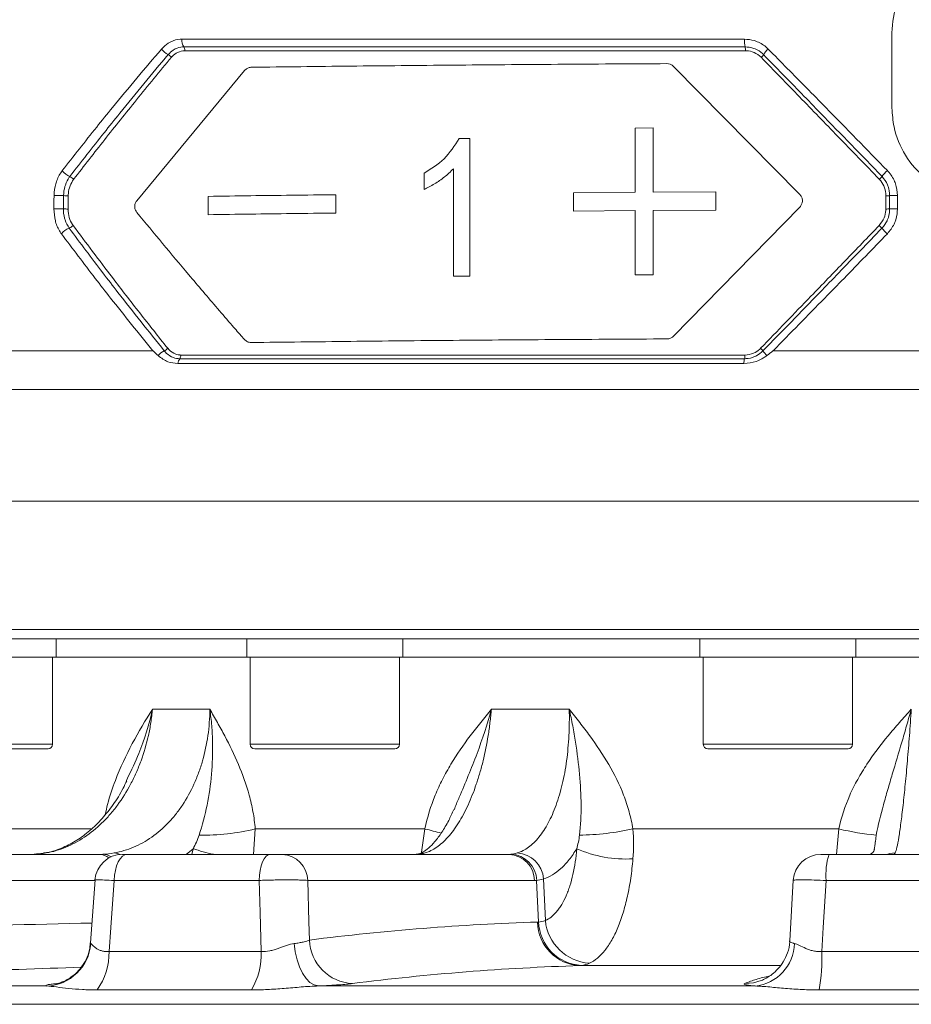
# Model space of a CAD drawing. Header units: millimetres. Extents: x 0 to 8410, y 0 to 5940.
# Tile 58 of 179: x 3643 to 3740, y 2809 to 2916. Entities that reach past the tile are written whole.
import ezdxf

# ---------------------------------------------------------------- set-up
doc = ezdxf.new("R2010")
doc.units = ezdxf.units.MM
doc.header["$LTSCALE"] = 10

msp = doc.modelspace()

# ---------------------------------------------------------------- linework, layer by layer
at = {"color": 7, "linetype": 'Continuous', "lineweight": 0}
for p, q in [((3737.73, 2906.2), (3737.71, 2914.4)), ((3713.93, 2910.73), (3727.67, 2896.8)), ((3655.42, 2896.08), (3667.17, 2910.28)), ((3709.76, 2904.01), (3711.7, 2904.02)), ((3709.76, 2897.01), (3709.76, 2904.01)), ((3711.7, 2904.02), (3711.7, 2897.02)), ((3690.57, 2902.88), (3691.72, 2902.89)), ((3691.72, 2902.89), (3691.72, 2887.89)), ((3686.73, 2897.32), (3686.73, 2899.09)), ((3689.93, 2887.87), (3689.93, 2899.56)), ((3677.1, 2896.75), (3677.1, 2894.75)), ((3703.03, 2896.97), (3709.76, 2897.01)), ((3703.03, 2894.97), (3703.03, 2896.97)), ((3711.7, 2897.02), (3718.52, 2897.06)), ((3718.52, 2897.06), (3718.52, 2895.06)), ((3663.19, 2894.57), (3663.19, 2896.57)), ((3709.76, 2895.01), (3703.03, 2894.97)), ((3709.76, 2888.02), (3709.76, 2895.01)), ((3718.52, 2895.06), (3711.7, 2895.02)), ((3711.7, 2895.02), (3711.7, 2888.03)), ((3727.68, 2895.39), (3713.93, 2881.34)), ((3691.72, 2887.89), (3689.93, 2887.87)), ((3711.7, 2888.03), (3709.76, 2888.02)), ((3659.89, 2878.35), (3721.59, 2878.35)), ((3913.5, 2863.37), (3589.77, 2863.37)), ((3752.03, 2848.37), (3606.53, 2848.37)), ((3646.62, 2846.37), (3646.62, 2848.37)), ((3667.42, 2848.37), (3667.42, 2846.37)), ((3684.42, 2846.37), (3684.42, 2848.37)), ((3716.8, 2848.37), (3716.8, 2846.37)), ((3733.8, 2846.37), (3733.8, 2848.37)), ((3629.62, 2846.37), (3646.62, 2846.37)), ((3646.25, 2836.87), (3646.25, 2846.37)), ((3646.62, 2846.37), (3667.42, 2846.37)), ((3667.42, 2846.37), (3684.42, 2846.37)), ((3667.78, 2846.37), (3667.78, 2836.87)), ((3684.05, 2836.87), (3684.05, 2846.37)), ((3684.42, 2846.37), (3716.8, 2846.37)), ((3716.8, 2846.37), (3733.8, 2846.37)), ((3717.17, 2846.37), (3717.17, 2836.87)), ((3733.44, 2836.87), (3733.44, 2846.37)), ((3733.8, 2846.37), (3770.26, 2846.37)), ((3645.75, 2836.37), (3630.48, 2836.37)), ((3683.55, 2836.37), (3668.28, 2836.37)), ((3732.94, 2836.37), (3717.67, 2836.37)), ((3654.41, 2833.16), (3654.3, 2832.92)), ((3690.07, 2829.91), (3690, 2829.74)), ((3605.68, 2824.87), (3651.34, 2824.87)), ((3645.56, 2825.02), (3645.34, 2825)), ((3654.39, 2824.87), (3669.96, 2824.87)), ((3671.29, 2824.87), (3696, 2824.87)), ((3686.06, 2824.88), (3685.91, 2824.88)), ((3730.87, 2824.87), (3748.16, 2824.87)), ((3650.89, 2822.09), (3650.39, 2815.22)), ((3726.98, 2822.05), (3726.59, 2815.45))]:
    msp.add_line(p, q, dxfattribs=at)
at = {"color": 8, "linetype": 'Continuous', "lineweight": 0}
for p, q in [((3660.32, 2913.7), (3721.65, 2913.7)), ((3721.73, 2912.86), (3660.55, 2912.86)), ((3721.76, 2912.44), (3660.66, 2912.44)), ((3585.03, 2879.75), (3657.18, 2879.75)), ((3724.78, 2879.75), (3918.96, 2879.75)), ((3660.11, 2878.88), (3721.66, 2878.88)), ((3660.23, 2879.28), (3721.7, 2879.28)), ((3918.38, 2875.52), (3585.47, 2875.52)), ((3605.53, 2849.37), (3752.03, 2849.37)), ((3657.13, 2840.69), (3663.39, 2840.69)), ((3694.08, 2840.69), (3702.56, 2840.69)), ((3629.98, 2836.87), (3646.25, 2836.87)), ((3667.78, 2836.87), (3684.05, 2836.87)), ((3717.17, 2836.87), (3733.44, 2836.87)), ((3639.94, 2827.64), (3650.42, 2827.64)), ((3668.34, 2827.64), (3668.16, 2824.87)), ((3668.34, 2827.64), (3686.83, 2827.64)), ((3686.41, 2824.84), (3686.83, 2827.64)), ((3709.49, 2827.64), (3731.95, 2827.64)), ((3731.68, 2824.87), (3731.95, 2827.64)), ((3736.02, 2826.96), (3735.93, 2826.25)), ((3661.56, 2825.49), (3660.8, 2824.87)), ((3661.42, 2824.87), (3661.56, 2825.49)), ((3737.92, 2824.88), (3737.69, 2824.87)), ((3650.88, 2822.03), (3607.8, 2822.03)), ((3668.77, 2822.03), (3652.96, 2822.03)), ((3698.76, 2822.03), (3674.05, 2822.03)), ((3699.22, 2817.5), (3699, 2822.04)), ((3699.96, 2817.67), (3699.75, 2822.2)), ((3748.11, 2822.03), (3730.56, 2822.03)), ((3652.4, 2814.28), (3668.99, 2814.28)), ((3730.1, 2814.28), (3748.52, 2814.28)), ((3725.55, 2812.75), (3703.73, 2812.75)), ((3606.42, 2810.53), (3645.59, 2810.53)), ((3667.91, 2810.1), (3651.1, 2810.1)), ((3675.23, 2810.53), (3722.81, 2810.53)), ((3748.48, 2810.1), (3729.81, 2810.1)), ((3754.29, 2808.53), (3548.55, 2808.53))]:
    msp.add_line(p, q, dxfattribs=at)
at = {"color": 8, "linetype": 'Continuous', "lineweight": 0, "flags": 128}
for points in [[(3647.96, 2896.65), (3647.95, 2895.65), (3647.94, 2895.19)], [(3737.06, 2895.19), (3737.06, 2896.19), (3737.07, 2896.65)], [(3652.96, 2825.02), (3653.34, 2824.96), (3653.61, 2824.86)], [(3654.39, 2824.87), (3654.12, 2824.82), (3653.86, 2824.66), (3653.62, 2824.4), (3653.4, 2824.05), (3653.23, 2823.62), (3653.09, 2823.13), (3653, 2822.59), (3652.96, 2822.03)], [(3669.96, 2824.87), (3669.74, 2824.82), (3669.52, 2824.66), (3669.32, 2824.4), (3669.14, 2824.05), (3668.99, 2823.62), (3668.87, 2823.13), (3668.8, 2822.59), (3668.77, 2822.03)], [(3686.86, 2825.02), (3686.35, 2824.96), (3686.18, 2824.92)], [(3738.08, 2825.02), (3737.51, 2824.96), (3737.16, 2824.87)], [(3652.96, 2822.03), (3652.59, 2816.89), (3652.4, 2814.28)], [(3668.99, 2814.28), (3668.87, 2818.55), (3668.77, 2822.03)], [(3674.05, 2822.03), (3674.18, 2817.51), (3674.24, 2815.53)], [(3730.56, 2822.03), (3730.25, 2816.89), (3730.1, 2814.28)], [(3672.59, 2815.16), (3672.7, 2814.25), (3672.89, 2813.39), (3673.15, 2812.61), (3673.49, 2811.92), (3673.87, 2811.35), (3674.3, 2810.92), (3674.76, 2810.64), (3675.23, 2810.53)], [(3723.46, 2811.12), (3722.64, 2810.89), (3721.7, 2810.8)]]:
    msp.add_lwpolyline(points, dxfattribs=at)
at = {"color": 8, "linetype": 'Continuous', "lineweight": 0}
for centre, radius, start, end in [((3661.72, 2913.62), 1.4, 176.6747, 213.0084), ((3659.96, 2912.48), 0.697, 357.3223, 33.0982), ((3725.4, 2913.6), 3.75, 178.5134, 191.5191), ((3719.91, 2912.48), 1.85, 358.7261, 11.5657), ((3660.05, 2914.19), 2.49, 219.0274, 241.016), ((3658.26, 2910.93), 1.23, 39.8047, 61.7045), ((3722.14, 2913.11), 1.94, 313.7693, 325.2807), ((3726.78, 2909.98), 3.67, 133.9021, 146.342), ((3649.01, 2900.74), 2.19, 218.8135, 246.3509), ((3741.61, 2894.72), 6.39, 133.2391, 140.9997), ((3647.69, 2897.73), 1.1, 38.9519, 66.2632), ((3734.21, 2900.7), 3.13, 313.2872, 321.152), ((3646.3, 2842.23), 54.43, 88.7922, 89.8836), ((3648, 2924.69), 28.05, 268.8573, 269.9099), ((3737.12, 2907.91), 11.27, 269.6975, 271.8226), ((3738.21, 2874.98), 21.69, 89.6988, 91.9282), ((3646.34, 2838.16), 57.05, 88.9079, 89.9492), ((3647.99, 2923.41), 28.22, 268.8605, 269.9068), ((3737.12, 2906.49), 11.3, 269.7004, 271.8196), ((3738.19, 2871.63), 23.58, 89.677, 91.7273), ((3648.81, 2891.16), 2.09, 111.2956, 140.2171), ((3647.67, 2894.08), 1.05, 291.3853, 320.077), ((3733.18, 2890.07), 4.6, 41.2865, 46.5183), ((3743.76, 2899.4), 9.51, 221.4493, 226.5549), ((3659.48, 2877.62), 2.36, 116.7405, 137.3207), ((3657.91, 2880.77), 1.16, 296.0391, 319.2194), ((3721.82, 2878.35), 2.31, 36.7252, 46.1747), ((3726.8, 2881.94), 3.83, 215.241, 225.1779), ((3661.03, 2878.19), 1.15, 143.2729, 171.7451), ((3659.56, 2879.26), 0.669, 324.8638, 1.6618), ((3724.36, 2878.24), 2.77, 166.7279, 177.6961), ((3719.96, 2879.25), 1.74, 347.6354, 1.0178), ((3662.67, 2851.02), 24.06, 268.9031, 283.6243), ((3680.08, 2797.59), 30.79, 73.9036, 77.3287), ((3703.37, 2855.05), 28.08, 270.632, 282.5816), ((3739.15, 2858.56), 31.75, 256.8943, 264.3497), ((3651.31, 2823.19), 1.68, 50.1823, 88.9452), ((3651.69, 2823.2), 1.68, 56.5533, 89.1254), ((3667.31, 2841.66), 17.15, 250.4266, 258.0993), ((3671.17, 2821.99), 2.88, 0.6667, 87.7985), ((3695.89, 2821.99), 2.88, 0.6667, 87.7985), ((3696.09, 2821.96), 2.92, 1.5007, 87.7754), ((3696.72, 2821.99), 3.04, 4.0631, 86.6383), ((3708.72, 2837.65), 13.29, 246.2598, 273.3998), ((3737.56, 2822.71), 7.03, 162.0637, 185.529), ((3735.1, 2825.6), 0.753, 285.273, 345.7064), ((3703.92, 2817.57), 4.82, 180.9851, 267.7434), ((3704.11, 2817.66), 4.89, 181.81, 267.6243), ((3705.11, 2818.18), 5.18, 185.6645, 266.0388), ((3679.14, 2815.7), 4.9, 181.9545, 267.6408), ((3645.41, 2815.53), 5.01, 272.0296, 355.6572), ((3645.72, 2814.06), 6.68, 323.6372, 1.9613), ((3661.39, 2814.01), 7.61, 329.0088, 2.056), ((3722.32, 2815.29), 4.79, 275.9598, 358.3599), ((3704.6, 2813.92), 25.5, 351.3796, 0.8235)]:
    msp.add_arc(centre, radius, start, end, dxfattribs=at)
at = {"color": 7, "linetype": 'Continuous', "lineweight": 0}
for centre, radius, start, end in [((3645.75, 2836.87), 0.5, 270, 0), ((3668.28, 2836.87), 0.5, 180, 270), ((3683.55, 2836.87), 0.5, 270, 0), ((3717.67, 2836.87), 0.5, 180, 270), ((3732.94, 2836.87), 0.5, 270, 0), ((3653.86, 2821.87), 3, 90.0001, 175.7931), ((3729.97, 2821.87), 3, 90, 176.5635)]:
    msp.add_arc(centre, radius, start, end, dxfattribs=at)
for points, knots in [([(3737.71, 2914.4), (3737.81, 2915.51), (3738.02, 2917.74), (3739.71, 2920.7), (3742.2, 2922.95), (3745.02, 2924.18), (3746.91, 2924.31), (3747.69, 2924.37)], [0, 0, 0, 0, 0.212444, 0.424925, 0.636849, 0.850126, 1, 1, 1, 1]), ([(3667.92, 2910.63), (3671.5, 2910.68), (3678.62, 2910.76), (3689.81, 2910.87), (3701.32, 2910.96), (3709.23, 2911.01), (3713.21, 2911.03)], [0, 0, 0, 0, 0.250837, 0.499535, 0.747864, 1, 1, 1, 1]), ([(3713.21, 2911.03), (3713.33, 2911.02), (3713.56, 2911), (3713.8, 2910.86), (3713.91, 2910.75), (3713.93, 2910.73)], [0, 0, 0, 0, 0.432648, 0.865454, 1, 1, 1, 1]), ([(3667.17, 2910.28), (3667.26, 2910.36), (3667.43, 2910.53), (3667.71, 2910.62), (3667.87, 2910.63), (3667.92, 2910.63)], [0, 0, 0, 0, 0.4044796, 0.8073954, 1, 1, 1, 1]), ([(3747.75, 2896.31), (3746.61, 2896.42), (3744.34, 2896.65), (3741.32, 2898.38), (3739.06, 2900.93), (3737.9, 2903.7), (3737.78, 2905.51), (3737.73, 2906.2)], [0, 0, 0, 0, 0.217664, 0.435362, 0.652068, 0.866595, 1, 1, 1, 1]), ([(3686.73, 2899.09), (3687.5, 2899.57), (3689.04, 2900.51), (3690.06, 2902.09), (3690.57, 2902.88)], [0, 0, 0, 0, 0.500957, 1, 1, 1, 1]), ([(3689.93, 2899.56), (3689.61, 2899.26), (3688.97, 2898.64), (3687.89, 2897.91), (3687.11, 2897.51), (3686.73, 2897.32)], [0, 0, 0, 0, 0.329702, 0.668178, 1, 1, 1, 1]), ([(3663.19, 2896.57), (3664.74, 2896.59), (3667.73, 2896.64), (3672.37, 2896.69), (3675.49, 2896.73), (3677.1, 2896.75)], [0, 0, 0, 0, 0.341102, 0.659572, 1, 1, 1, 1]), ([(3727.67, 2896.8), (3727.74, 2896.71), (3727.89, 2896.54), (3727.98, 2896.2), (3727.96, 2895.86), (3727.84, 2895.58), (3727.72, 2895.45), (3727.68, 2895.39)], [0, 0, 0, 0, 0.2160211, 0.4321089, 0.64668, 0.8601378, 1, 1, 1, 1]), ([(3655.42, 2894.82), (3655.37, 2894.9), (3655.26, 2895.07), (3655.19, 2895.37), (3655.21, 2895.67), (3655.29, 2895.91), (3655.38, 2896.03), (3655.42, 2896.08)], [0, 0, 0, 0, 0.227508, 0.456178, 0.661822, 0.856524, 1, 1, 1, 1]), ([(3667.14, 2880.99), (3667.07, 2881.06), (3666.63, 2881.57), (3665.66, 2882.68), (3663.7, 2884.96), (3660.19, 2889.07), (3657.3, 2892.56), (3655.42, 2894.82)], [0, 0, 0, 0, 0.017066, 0.10857, 0.242403, 0.510076, 1, 1, 1, 1]), ([(3677.1, 2894.75), (3675.49, 2894.73), (3672.37, 2894.69), (3667.73, 2894.64), (3664.74, 2894.6), (3663.19, 2894.57)], [0, 0, 0, 0, 0.340379, 0.65885, 1, 1, 1, 1]), ([(3667.91, 2880.64), (3667.76, 2880.66), (3667.47, 2880.68), (3667.25, 2880.89), (3667.14, 2880.99)], [0, 0, 0, 0, 0.52098, 1, 1, 1, 1]), ([(3713.22, 2881.04), (3709.24, 2881.01), (3701.34, 2880.97), (3689.83, 2880.88), (3678.63, 2880.77), (3671.49, 2880.68), (3667.91, 2880.64)], [0, 0, 0, 0, 0.2517892, 0.4997733, 0.7491004, 1, 1, 1, 1]), ([(3713.93, 2881.34), (3713.85, 2881.27), (3713.67, 2881.12), (3713.41, 2881.04), (3713.26, 2881.04), (3713.22, 2881.04)], [0, 0, 0, 0, 0.425398, 0.850474, 1, 1, 1, 1]), ([(3657.18, 2879.75), (3657.19, 2879.74), (3657.38, 2879.56), (3657.57, 2879.39), (3657.75, 2879.22)], [0, 0, 0, 0, 0.046072, 1, 1, 1, 1]), ([(3724.1, 2879.22), (3724.31, 2879.39), (3724.54, 2879.56), (3724.77, 2879.74), (3724.78, 2879.75)], [0, 0, 0, 0, 0.953922, 1, 1, 1, 1]), ([(3657.75, 2879.22), (3658.1, 2878.96), (3658.75, 2878.46), (3659.53, 2878.39), (3659.89, 2878.35)], [0, 0, 0, 0, 0.524834, 1, 1, 1, 1]), ([(3721.59, 2878.35), (3722.05, 2878.4), (3722.74, 2878.46), (3723.49, 2878.82), (3723.87, 2879.05), (3724.04, 2879.18), (3724.1, 2879.22)], [0, 0, 0, 0, 0.511271, 0.764438, 0.917866, 1, 1, 1, 1]), ([(3654.33, 2832.9), (3654.2, 2832.62), (3653.77, 2831.68), (3652.87, 2830.28), (3651.65, 2828.72), (3650.31, 2827.42), (3648.89, 2826.36), (3647.4, 2825.59), (3646.18, 2825.14), (3645.48, 2825.05), (3645.28, 2825.02)], [0, 0, 0, 0, 0.062446, 0.208529, 0.352327, 0.497271, 0.643586, 0.789851, 0.941192, 1, 1, 1, 1]), ([(3689.97, 2829.76), (3689.79, 2829.35), (3689.37, 2828.42), (3688.67, 2827.24), (3687.92, 2826.23), (3687.22, 2825.53), (3686.63, 2825.1), (3686.29, 2824.94), (3686.19, 2824.92), (3686.19, 2824.92)], [0, 0, 0, 0, 0.134772, 0.309607, 0.48338, 0.649365, 0.8172, 0.990015, 1, 1, 1, 1]), ([(3735.91, 2826.25), (3735.9, 2826.18), (3735.85, 2825.76), (3735.8, 2825.45), (3735.76, 2825.18)], [0, 0, 0, 0, 0.150997, 1, 1, 1, 1]), ([(3645.34, 2825.01), (3645.26, 2824.99), (3645.01, 2824.94), (3644.71, 2824.93), (3644.5, 2824.93)], [0, 0, 0, 0, 0.283584, 1, 1, 1, 1]), ([(3653.87, 2824.87), (3653.87, 2824.87), (3653.85, 2824.87), (3653.93, 2824.87), (3654.11, 2824.87), (3654.29, 2824.87), (3654.39, 2824.87)], [0, 0, 0, 0, 0.051567, 0.367389, 0.683703, 1, 1, 1, 1]), ([(3669.96, 2824.87), (3670.09, 2824.87), (3670.22, 2824.87), (3670.48, 2824.87), (3670.61, 2824.87), (3670.86, 2824.87), (3670.97, 2824.87), (3671.16, 2824.87), (3671.23, 2824.87), (3671.29, 2824.87)], [0, 0, 0, 0, 0.25, 0.25, 0.5, 0.5, 0.75, 0.75, 1, 1, 1, 1]), ([(3685.91, 2824.88), (3685.88, 2824.87), (3685.84, 2824.87), (3685.8, 2824.87), (3685.79, 2824.87)], [0, 0, 0, 0, 0.700529, 1, 1, 1, 1]), ([(3686.18, 2824.92), (3686.17, 2824.92), (3686.11, 2824.9), (3685.99, 2824.89), (3685.89, 2824.88)], [0, 0, 0, 0, 0.208365, 1, 1, 1, 1]), ([(3729.98, 2824.87), (3729.98, 2824.87), (3729.97, 2824.87), (3730.06, 2824.87), (3730.25, 2824.87), (3730.53, 2824.87), (3730.76, 2824.87), (3730.87, 2824.87)], [0, 0, 0, 0, 0.080494, 0.310079, 0.539819, 0.769915, 1, 1, 1, 1]), ([(3650.34, 2815.22), (3650.33, 2814.97), (3650.29, 2814.35), (3649.95, 2813.44), (3649.42, 2812.57), (3648.8, 2811.89), (3648.16, 2811.4), (3647.56, 2811.07), (3647.08, 2810.88), (3646.77, 2810.8), (3646.61, 2810.76), (3646.61, 2810.76), (3646.61, 2810.76)], [0, 0, 0, 0, 0.101895, 0.252364, 0.388554, 0.512463, 0.624035, 0.721165, 0.801776, 0.871183, 0.937186, 1, 1, 1, 1]), ([(3726.58, 2815.45), (3726.58, 2815.41), (3726.6, 2814.97), (3726.38, 2814.18), (3725.94, 2813.18), (3725.35, 2812.4), (3724.7, 2811.8), (3724.07, 2811.39), (3723.63, 2811.18), (3723.47, 2811.13), (3723.47, 2811.13)], [0, 0, 0, 0, 0.020403, 0.229246, 0.416249, 0.586111, 0.740346, 0.877912, 0.99534, 1, 1, 1, 1])]:
    msp.add_open_spline(points, degree=3, knots=knots, dxfattribs=at)
at = {"color": 8, "linetype": 'Continuous', "lineweight": 0}
for points, knots in [([(3658.11, 2912.62), (3658.35, 2912.86), (3658.66, 2913.17), (3659.35, 2913.55), (3659.86, 2913.69), (3660.26, 2913.7), (3660.32, 2913.7)], [0, 0, 0, 0, 0.371674, 0.498504, 0.928988, 1, 1, 1, 1]), ([(3660.55, 2912.86), (3660.5, 2912.85), (3660.19, 2912.85), (3659.79, 2912.74), (3659.26, 2912.44), (3659.02, 2912.19), (3658.84, 2912.01)], [0, 0, 0, 0, 0.071131, 0.501743, 0.628508, 1, 1, 1, 1]), ([(3721.65, 2913.7), (3722.02, 2913.67), (3722.5, 2913.63), (3723.33, 2913.32), (3723.85, 2913), (3724.19, 2912.67), (3724.24, 2912.62)], [0, 0, 0, 0, 0.380152, 0.501598, 0.931516, 1, 1, 1, 1]), ([(3723.73, 2912.01), (3723.69, 2912.05), (3723.43, 2912.31), (3723.03, 2912.56), (3722.38, 2912.8), (3722.01, 2912.83), (3721.73, 2912.86)], [0, 0, 0, 0, 0.0684713, 0.4981398, 0.6195531, 1, 1, 1, 1]), ([(3647.3, 2899.37), (3648.54, 2900.95), (3650.35, 2903.25), (3653.93, 2907.68), (3656.32, 2910.5), (3658.11, 2912.62)], [0, 0, 0, 0, 0.356342, 0.517479, 1, 1, 1, 1]), ([(3658.84, 2912.01), (3657.07, 2909.89), (3654.71, 2907.05), (3651.16, 2902.62), (3649.37, 2900.32), (3648.13, 2898.74)], [0, 0, 0, 0, 0.482531, 0.643665, 1, 1, 1, 1]), ([(3660.66, 2912.44), (3660.39, 2912.41), (3659.89, 2912.34), (3659.42, 2911.97), (3659.23, 2911.75), (3659.2, 2911.72)], [0, 0, 0, 0, 0.498948, 0.927981, 1, 1, 1, 1]), ([(3723.48, 2911.72), (3723.23, 2911.92), (3722.77, 2912.3), (3722.13, 2912.44), (3721.81, 2912.44), (3721.76, 2912.44)], [0, 0, 0, 0, 0.499458, 0.926463, 1, 1, 1, 1]), ([(3736.65, 2898.74), (3734.42, 2901.04), (3731.49, 2904.05), (3727.19, 2908.47), (3725.11, 2910.6), (3723.73, 2912.01)], [0, 0, 0, 0, 0.517457, 0.678596, 1, 1, 1, 1]), ([(3724.24, 2912.62), (3725.63, 2911.21), (3727.72, 2909.1), (3732.06, 2904.68), (3734.99, 2901.67), (3737.23, 2899.37)], [0, 0, 0, 0, 0.321396, 0.482537, 1, 1, 1, 1]), ([(3659.2, 2911.72), (3657.92, 2910.17), (3655.46, 2907.19), (3651.91, 2902.76), (3649.67, 2899.87), (3648.54, 2898.42)], [0, 0, 0, 0, 0.3503384, 0.675115, 1, 1, 1, 1]), ([(3736.36, 2898.42), (3734.85, 2899.98), (3731.95, 2902.98), (3727.66, 2907.41), (3724.87, 2910.28), (3723.48, 2911.72)], [0, 0, 0, 0, 0.350344, 0.675121, 1, 1, 1, 1]), ([(3646.41, 2896.66), (3646.44, 2897.1), (3646.49, 2897.61), (3646.76, 2898.49), (3647.01, 2898.98), (3647.27, 2899.33), (3647.3, 2899.37)], [0, 0, 0, 0, 0.4356123, 0.510853, 0.9475908, 1, 1, 1, 1]), ([(3737.23, 2899.37), (3737.26, 2899.34), (3737.59, 2898.99), (3737.9, 2898.51), (3738.24, 2897.62), (3738.29, 2897.1), (3738.33, 2896.66)], [0, 0, 0, 0, 0.042376, 0.479036, 0.564433, 1, 1, 1, 1]), ([(3648.13, 2898.74), (3648.11, 2898.71), (3647.9, 2898.44), (3647.72, 2898.06), (3647.5, 2897.38), (3647.47, 2896.99), (3647.44, 2896.65)], [0, 0, 0, 0, 0.052244, 0.488462, 0.563741, 1, 1, 1, 1]), ([(3648.54, 2898.42), (3648.4, 2898.19), (3648.11, 2897.74), (3647.98, 2897.09), (3647.96, 2896.73), (3647.96, 2896.65)], [0, 0, 0, 0, 0.4433, 0.87734, 1, 1, 1, 1]), ([(3737.07, 2896.65), (3737.04, 2896.94), (3736.98, 2897.51), (3736.65, 2898.1), (3736.41, 2898.36), (3736.36, 2898.42)], [0, 0, 0, 0, 0.443505, 0.8826225, 1, 1, 1, 1]), ([(3737.48, 2896.65), (3737.45, 2896.99), (3737.42, 2897.39), (3737.14, 2898.1), (3736.87, 2898.45), (3736.65, 2898.74)], [0, 0, 0, 0, 0.436508, 0.522, 1, 1, 1, 1]), ([(3646.39, 2895.21), (3646.39, 2895.45), (3646.4, 2895.93), (3646.4, 2896.42), (3646.41, 2896.66)], [0, 0, 0, 0, 0.495403, 1, 1, 1, 1]), ([(3647.44, 2896.65), (3647.44, 2896.32), (3647.43, 2895.83), (3647.43, 2895.35), (3647.43, 2895.2)], [0, 0, 0, 0, 0.6870596, 1, 1, 1, 1]), ([(3737.48, 2895.2), (3737.48, 2895.53), (3737.48, 2896.02), (3737.48, 2896.5), (3737.48, 2896.65)], [0, 0, 0, 0, 0.6870675, 1, 1, 1, 1]), ([(3738.33, 2896.66), (3738.33, 2896.42), (3738.33, 2895.93), (3738.32, 2895.45), (3738.32, 2895.21)], [0, 0, 0, 0, 0.504597, 1, 1, 1, 1]), ([(3647.21, 2892.49), (3647.19, 2892.52), (3646.94, 2892.86), (3646.71, 2893.34), (3646.45, 2894.23), (3646.41, 2894.76), (3646.39, 2895.21)], [0, 0, 0, 0, 0.033209, 0.471402, 0.557284, 1, 1, 1, 1]), ([(3647.43, 2895.2), (3647.43, 2895.2), (3647.42, 2894.86), (3647.47, 2894.45), (3647.68, 2893.73), (3647.88, 2893.39), (3648.06, 2893.1)], [0, 0, 0, 0, 0.000712, 0.44387, 0.529844, 1, 1, 1, 1]), ([(3647.94, 2895.19), (3647.96, 2894.87), (3648.01, 2894.26), (3648.28, 2893.68), (3648.45, 2893.44), (3648.48, 2893.41)], [0, 0, 0, 0, 0.49127, 0.93387, 1, 1, 1, 1]), ([(3736.35, 2893.41), (3736.54, 2893.66), (3736.92, 2894.15), (3737.06, 2894.81), (3737.06, 2895.14), (3737.06, 2895.19)], [0, 0, 0, 0, 0.491264, 0.926492, 1, 1, 1, 1]), ([(3736.64, 2893.1), (3736.85, 2893.36), (3737.08, 2893.65), (3737.37, 2894.31), (3737.47, 2894.75), (3737.48, 2895.14), (3737.48, 2895.2)], [0, 0, 0, 0, 0.427911, 0.486857, 0.928341, 1, 1, 1, 1]), ([(3738.32, 2895.21), (3738.32, 2895.14), (3738.31, 2894.63), (3738.18, 2894.06), (3737.81, 2893.21), (3737.5, 2892.83), (3737.23, 2892.49)], [0, 0, 0, 0, 0.071481, 0.512173, 0.571106, 1, 1, 1, 1]), ([(3657.18, 2879.75), (3655.63, 2881.66), (3653.5, 2884.28), (3650.19, 2888.53), (3648.43, 2890.87), (3647.21, 2892.49)], [0, 0, 0, 0, 0.452144, 0.620533, 1, 1, 1, 1]), ([(3648.06, 2893.1), (3649.27, 2891.48), (3651.02, 2889.14), (3654.46, 2884.68), (3656.73, 2881.85), (3658.42, 2879.73)], [0, 0, 0, 0, 0.362068, 0.522738, 1, 1, 1, 1]), ([(3648.48, 2893.41), (3649.9, 2891.51), (3652.28, 2888.32), (3655.74, 2883.86), (3657.77, 2881.3), (3658.79, 2880.01)], [0, 0, 0, 0, 0.423699, 0.711814, 1, 1, 1, 1]), ([(3723.42, 2880.01), (3725.24, 2881.9), (3728.31, 2885.07), (3732.62, 2889.53), (3735.1, 2892.12), (3736.35, 2893.41)], [0, 0, 0, 0, 0.423694, 0.71181, 1, 1, 1, 1]), ([(3723.67, 2879.73), (3725.73, 2881.85), (3728.49, 2884.68), (3732.81, 2889.14), (3735.07, 2891.48), (3736.64, 2893.1)], [0, 0, 0, 0, 0.4772625, 0.6379319, 1, 1, 1, 1]), ([(3737.23, 2892.49), (3735.65, 2890.87), (3733.38, 2888.53), (3729.23, 2884.28), (3726.66, 2881.66), (3724.78, 2879.75)], [0, 0, 0, 0, 0.379467, 0.547856, 1, 1, 1, 1]), ([(3658.42, 2879.73), (3658.45, 2879.69), (3658.68, 2879.43), (3659.01, 2879.17), (3659.56, 2878.93), (3659.87, 2878.9), (3660.11, 2878.88)], [0, 0, 0, 0, 0.0726459, 0.4992661, 0.623568, 1, 1, 1, 1]), ([(3658.79, 2880.01), (3659, 2879.81), (3659.38, 2879.43), (3659.92, 2879.29), (3660.19, 2879.28), (3660.23, 2879.28)], [0, 0, 0, 0, 0.499486, 0.924171, 1, 1, 1, 1]), ([(3721.66, 2878.88), (3721.72, 2878.88), (3722.09, 2878.89), (3722.55, 2879), (3723.17, 2879.3), (3723.46, 2879.54), (3723.67, 2879.73)], [0, 0, 0, 0, 0.073509, 0.500335, 0.626105, 1, 1, 1, 1]), ([(3721.7, 2879.28), (3722.02, 2879.32), (3722.61, 2879.39), (3723.16, 2879.75), (3723.38, 2879.98), (3723.42, 2880.01)], [0, 0, 0, 0, 0.49906, 0.924241, 1, 1, 1, 1]), ([(3657.13, 2840.69), (3657.09, 2840.2), (3657.03, 2839.71), (3656.88, 2838.76), (3656.79, 2838.28), (3656.48, 2836.88), (3656.21, 2835.96), (3655.72, 2834.62), (3655.54, 2834.18), (3655.16, 2833.33), (3654.96, 2832.91), (3654.32, 2831.71), (3653.85, 2830.95), (3653.06, 2829.88), (3652.78, 2829.54), (3652.22, 2828.89), (3651.93, 2828.58), (3651.03, 2827.71), (3650.4, 2827.2), (3649.07, 2826.3), (3648.39, 2825.94), (3646.99, 2825.36), (3646.28, 2825.15), (3645.56, 2825.02)], [0, 0, 0, 0, 0.0625, 0.0625, 0.125, 0.125, 0.25, 0.25, 0.3125, 0.3125, 0.375, 0.375, 0.5, 0.5, 0.5625, 0.5625, 0.625, 0.625, 0.75, 0.75, 0.875, 0.875, 1, 1, 1, 1]), ([(3651.99, 2829.23), (3652.07, 2829.59), (3652.34, 2830.88), (3653.27, 2833.54), (3654.89, 2837.02), (3656.37, 2839.46), (3657.13, 2840.68), (3657.13, 2840.69)], [0, 0, 0, 0, 0.082671, 0.290601, 0.641403, 0.998406, 1, 1, 1, 1]), ([(3652.96, 2825.02), (3653.68, 2825.15), (3654.39, 2825.36), (3655.75, 2825.94), (3656.42, 2826.3), (3657.69, 2827.2), (3658.29, 2827.71), (3659.13, 2828.58), (3659.39, 2828.89), (3659.91, 2829.54), (3660.16, 2829.88), (3660.87, 2830.95), (3661.29, 2831.71), (3661.84, 2832.92), (3662.01, 2833.34), (3662.32, 2834.19), (3662.47, 2834.63), (3662.85, 2835.97), (3663.04, 2836.88), (3663.31, 2838.75), (3663.38, 2839.71), (3663.39, 2840.69)], [0, 0, 0, 0, 0.125, 0.125, 0.25, 0.25, 0.375, 0.375, 0.4375, 0.4375, 0.5, 0.5, 0.625, 0.625, 0.6875, 0.6875, 0.75, 0.75, 0.875, 0.875, 1, 1, 1, 1]), ([(3657.13, 2840.69), (3657.13, 2840.68), (3656.76, 2839.05), (3656, 2836.46), (3654.84, 2834.05), (3654.41, 2833.16)], [0, 0, 0, 0, 0.00332, 0.62995, 1, 1, 1, 1]), ([(3662.21, 2826.96), (3662.57, 2828.05), (3662.86, 2829.14), (3663.3, 2831.34), (3663.47, 2832.46), (3663.67, 2834.74), (3663.71, 2835.91), (3663.67, 2837.68), (3663.64, 2838.28), (3663.54, 2839.48), (3663.47, 2840.08), (3663.39, 2840.69)], [0, 0, 0, 0, 0.25, 0.25, 0.5, 0.5, 0.75, 0.75, 0.875, 0.875, 1, 1, 1, 1]), ([(3668.34, 2827.64), (3668.28, 2828.27), (3668.2, 2828.9), (3667.97, 2830.13), (3667.83, 2830.73), (3667.35, 2832.5), (3666.95, 2833.61), (3666.04, 2835.75), (3665.54, 2836.78), (3664.75, 2838.27), (3664.48, 2838.76), (3663.93, 2839.73), (3663.66, 2840.21), (3663.39, 2840.69)], [0, 0, 0, 0, 0.125, 0.125, 0.25, 0.25, 0.5, 0.5, 0.75, 0.75, 0.875, 0.875, 1, 1, 1, 1]), ([(3686.83, 2827.64), (3687.09, 2828.91), (3687.47, 2830.13), (3688.19, 2831.9), (3688.46, 2832.47), (3689.04, 2833.61), (3689.34, 2834.16), (3690.31, 2835.77), (3691.02, 2836.79), (3692.13, 2838.27), (3692.52, 2838.76), (3693.29, 2839.73), (3693.68, 2840.21), (3694.08, 2840.69)], [0, 0, 0, 0, 0.25, 0.25, 0.375, 0.375, 0.5, 0.5, 0.75, 0.75, 0.875, 0.875, 1, 1, 1, 1]), ([(3694.08, 2840.69), (3694.03, 2840.2), (3693.98, 2839.71), (3693.86, 2838.76), (3693.8, 2838.28), (3693.57, 2836.88), (3693.39, 2835.96), (3693.06, 2834.62), (3692.94, 2834.18), (3692.69, 2833.33), (3692.56, 2832.91), (3692.15, 2831.71), (3691.85, 2830.95), (3691.36, 2829.88), (3691.19, 2829.54), (3690.84, 2828.89), (3690.67, 2828.58), (3690.12, 2827.71), (3689.74, 2827.2), (3688.94, 2826.3), (3688.53, 2825.94), (3687.7, 2825.36), (3687.28, 2825.15), (3686.86, 2825.02)], [0, 0, 0, 0, 0.0625, 0.0625, 0.125, 0.125, 0.25, 0.25, 0.3125, 0.3125, 0.375, 0.375, 0.5, 0.5, 0.5625, 0.5625, 0.625, 0.625, 0.75, 0.75, 0.875, 0.875, 1, 1, 1, 1]), ([(3694.08, 2840.69), (3694.07, 2840.68), (3693.62, 2839.05), (3692.56, 2835.77), (3691.04, 2832.22), (3690.24, 2830.31), (3690.07, 2829.91)], [0, 0, 0, 0, 0.0022886, 0.4342161, 0.881846, 1, 1, 1, 1]), ([(3696.89, 2825.02), (3697.32, 2825.15), (3697.73, 2825.36), (3698.52, 2825.94), (3698.9, 2826.3), (3699.62, 2827.2), (3699.96, 2827.71), (3700.42, 2828.58), (3700.57, 2828.89), (3700.86, 2829.54), (3701, 2829.88), (3701.38, 2830.95), (3701.6, 2831.71), (3701.89, 2832.92), (3701.98, 2833.34), (3702.14, 2834.19), (3702.21, 2834.63), (3702.39, 2835.97), (3702.47, 2836.88), (3702.57, 2838.75), (3702.58, 2839.71), (3702.56, 2840.69)], [0, 0, 0, 0, 0.125, 0.125, 0.25, 0.25, 0.375, 0.375, 0.4375, 0.4375, 0.5, 0.5, 0.625, 0.625, 0.6875, 0.6875, 0.75, 0.75, 0.875, 0.875, 1, 1, 1, 1]), ([(3703.68, 2826.96), (3703.81, 2828.05), (3703.85, 2829.14), (3703.84, 2831.34), (3703.78, 2832.46), (3703.58, 2834.74), (3703.43, 2835.91), (3703.15, 2837.68), (3703.05, 2838.28), (3702.82, 2839.48), (3702.69, 2840.08), (3702.56, 2840.69)], [0, 0, 0, 0, 0.25, 0.25, 0.5, 0.5, 0.75, 0.75, 0.875, 0.875, 1, 1, 1, 1]), ([(3709.49, 2827.64), (3709.39, 2828.27), (3709.25, 2828.9), (3708.91, 2830.13), (3708.71, 2830.73), (3708.03, 2832.5), (3707.48, 2833.61), (3706.23, 2835.75), (3705.53, 2836.78), (3704.44, 2838.27), (3704.07, 2838.76), (3703.32, 2839.73), (3702.94, 2840.21), (3702.56, 2840.69)], [0, 0, 0, 0, 0.125, 0.125, 0.25, 0.25, 0.5, 0.5, 0.75, 0.75, 0.875, 0.875, 1, 1, 1, 1]), ([(3731.95, 2827.64), (3732.2, 2828.91), (3732.61, 2830.13), (3733.39, 2831.9), (3733.68, 2832.47), (3734.31, 2833.61), (3734.65, 2834.16), (3735.71, 2835.77), (3736.49, 2836.79), (3737.71, 2838.27), (3738.13, 2838.76), (3738.98, 2839.73), (3739.41, 2840.21), (3739.84, 2840.69)], [0, 0, 0, 0, 0.25, 0.25, 0.375, 0.375, 0.5, 0.5, 0.75, 0.75, 0.875, 0.875, 1, 1, 1, 1]), ([(3736.02, 2826.96), (3736.21, 2828.06), (3736.49, 2829.15), (3736.95, 2830.81), (3737.11, 2831.37), (3737.44, 2832.49), (3737.6, 2833.05), (3738.11, 2834.76), (3738.46, 2835.92), (3738.98, 2837.68), (3739.15, 2838.27), (3739.41, 2839.17), (3739.49, 2839.47), (3739.67, 2840.08), (3739.75, 2840.38), (3739.84, 2840.69)], [0, 0, 0, 0, 0.25, 0.25, 0.375, 0.375, 0.5, 0.5, 0.75, 0.75, 0.875, 0.875, 0.9375, 0.9375, 1, 1, 1, 1]), ([(3739.84, 2840.69), (3739.81, 2840.2), (3739.77, 2839.71), (3739.71, 2838.76), (3739.67, 2838.28), (3739.56, 2836.88), (3739.49, 2835.96), (3739.37, 2834.62), (3739.34, 2834.18), (3739.26, 2833.33), (3739.22, 2832.91), (3739.1, 2831.71), (3739.02, 2830.95), (3738.9, 2829.88), (3738.86, 2829.54), (3738.78, 2828.89), (3738.74, 2828.58), (3738.63, 2827.71), (3738.55, 2827.2), (3738.41, 2826.3), (3738.33, 2825.94), (3738.2, 2825.36), (3738.14, 2825.15), (3738.08, 2825.02)], [0, 0, 0, 0, 0.0625, 0.0625, 0.125, 0.125, 0.25, 0.25, 0.3125, 0.3125, 0.375, 0.375, 0.5, 0.5, 0.5625, 0.5625, 0.625, 0.625, 0.75, 0.75, 0.875, 0.875, 1, 1, 1, 1]), ([(3703.37, 2825.49), (3703.11, 2825.06), (3702.84, 2824.66), (3702.41, 2824.12), (3702.26, 2823.95), (3701.96, 2823.63), (3701.81, 2823.48), (3701.05, 2822.79), (3700.42, 2822.41), (3699.75, 2822.2)], [0, 0, 0, 0, 0.25, 0.25, 0.375, 0.375, 0.5, 0.5, 1, 1, 1, 1]), ([(3699.96, 2817.67), (3700.4, 2817.85), (3700.8, 2818.17), (3701.28, 2818.74), (3701.38, 2818.86), (3701.56, 2819.12), (3701.65, 2819.25), (3701.9, 2819.68), (3702.06, 2820), (3702.29, 2820.51), (3702.36, 2820.69), (3702.5, 2821.06), (3702.56, 2821.25), (3702.75, 2821.84), (3702.86, 2822.26), (3703.06, 2823.12), (3703.14, 2823.57), (3703.28, 2824.51), (3703.33, 2825), (3703.37, 2825.49)], [0, 0, 0, 0, 0.25, 0.25, 0.3125, 0.3125, 0.375, 0.375, 0.5, 0.5, 0.5625, 0.5625, 0.625, 0.625, 0.75, 0.75, 0.875, 0.875, 1, 1, 1, 1]), ([(3709.5, 2824.39), (3709.44, 2823.67), (3709.36, 2822.97), (3709.16, 2821.6), (3709.04, 2820.94), (3708.76, 2819.69), (3708.61, 2819.09), (3708.34, 2818.23), (3708.25, 2817.95), (3708.06, 2817.41), (3707.96, 2817.15), (3707.65, 2816.4), (3707.43, 2815.95), (3707.07, 2815.32), (3706.95, 2815.12), (3706.7, 2814.75), (3706.57, 2814.57), (3705.91, 2813.75), (3705.35, 2813.28), (3704.76, 2813.01)], [0, 0, 0, 0, 0.125, 0.125, 0.25, 0.25, 0.375, 0.375, 0.4375, 0.4375, 0.5, 0.5, 0.625, 0.625, 0.6875, 0.6875, 0.75, 0.75, 1, 1, 1, 1]), ([(3652.96, 2822.03), (3652.59, 2822.04), (3651.84, 2822.08), (3651.14, 2822.1), (3650.83, 2822.1), (3650.9, 2822.09), (3650.91, 2822.08)], [0, 0, 0, 0, 0.312032, 0.6243, 0.936146, 1, 1, 1, 1]), ([(3674.05, 2822.03), (3673.95, 2822.04), (3673.83, 2822.05), (3673.53, 2822.06), (3673.36, 2822.07), (3672.98, 2822.08), (3672.78, 2822.09), (3672.34, 2822.09), (3672.1, 2822.09), (3671.61, 2822.09), (3671.36, 2822.09), (3670.84, 2822.09), (3670.57, 2822.08), (3670.05, 2822.07), (3669.78, 2822.06), (3669.26, 2822.05), (3669.01, 2822.04), (3668.77, 2822.03)], [0, 0, 0, 0, 0.125, 0.125, 0.25, 0.25, 0.375, 0.375, 0.5, 0.5, 0.625, 0.625, 0.75, 0.75, 0.875, 0.875, 1, 1, 1, 1]), ([(3730.56, 2822.03), (3730.12, 2822.04), (3729.23, 2822.08), (3728.11, 2822.1), (3727.33, 2822.09), (3726.98, 2822.07), (3727, 2822.05), (3727, 2822.04)], [0, 0, 0, 0, 0.228637, 0.457446, 0.685944, 0.914201, 1, 1, 1, 1]), ([(3607.8, 2815.53), (3615.46, 2816.01), (3629.69, 2816.9), (3643.96, 2817.24), (3650.55, 2817.39)], [0, 0, 0, 0, 0.538277, 1, 1, 1, 1]), ([(3650.42, 2815.22), (3650.4, 2815.21), (3650.37, 2815.18), (3650.39, 2815.16), (3650.41, 2815.16)], [0, 0, 0, 0, 0.534739, 1, 1, 1, 1]), ([(3672.59, 2815.16), (3672.78, 2815.18), (3672.95, 2815.2), (3673.28, 2815.26), (3673.43, 2815.29), (3673.85, 2815.38), (3674.07, 2815.45), (3674.24, 2815.53)], [0, 0, 0, 0, 0.25, 0.25, 0.5, 0.5, 1, 1, 1, 1]), ([(3726.62, 2815.45), (3726.61, 2815.42), (3726.58, 2815.32), (3726.81, 2815.22), (3727.06, 2815.16), (3727.1, 2815.16)], [0, 0, 0, 0, 0.249693, 0.881228, 1, 1, 1, 1]), ([(3650.41, 2815.16), (3650.45, 2815.12), (3650.52, 2815.04), (3650.72, 2814.85), (3650.86, 2814.73), (3651.1, 2814.57), (3651.19, 2814.52), (3651.39, 2814.43), (3651.5, 2814.39), (3651.73, 2814.32), (3651.85, 2814.3), (3652.11, 2814.28), (3652.25, 2814.27), (3652.4, 2814.28)], [0, 0, 0, 0, 0.25, 0.25, 0.5, 0.5, 0.625, 0.625, 0.75, 0.75, 0.875, 0.875, 1, 1, 1, 1]), ([(3668.99, 2814.28), (3669.29, 2814.26), (3669.6, 2814.29), (3670.07, 2814.39), (3670.23, 2814.43), (3670.54, 2814.52), (3670.69, 2814.57), (3671.15, 2814.73), (3671.45, 2814.85), (3672.03, 2815.04), (3672.31, 2815.12), (3672.59, 2815.16)], [0, 0, 0, 0, 0.25, 0.25, 0.375, 0.375, 0.5, 0.5, 0.75, 0.75, 1, 1, 1, 1]), ([(3727.1, 2815.16), (3727.26, 2815.12), (3727.45, 2815.04), (3727.86, 2814.85), (3728.09, 2814.73), (3728.46, 2814.57), (3728.59, 2814.52), (3728.86, 2814.43), (3729.01, 2814.39), (3729.31, 2814.32), (3729.46, 2814.3), (3729.77, 2814.28), (3729.93, 2814.27), (3730.1, 2814.28)], [0, 0, 0, 0, 0.25, 0.25, 0.5, 0.5, 0.625, 0.625, 0.75, 0.75, 0.875, 0.875, 1, 1, 1, 1]), ([(3649.38, 2812.57), (3640.29, 2812.27), (3627.64, 2811.85), (3615.03, 2811.03), (3611.49, 2810.8)], [0, 0, 0, 0, 0.719592, 1, 1, 1, 1]), ([(3721.7, 2810.8), (3722.12, 2810.96), (3723.02, 2811.31), (3723.9, 2811.51), (3724.38, 2811.62)], [0, 0, 0, 0, 0.461644, 1, 1, 1, 1]), ([(3645.59, 2810.53), (3645.53, 2810.55), (3645.51, 2810.57), (3645.54, 2810.61), (3645.6, 2810.63), (3645.78, 2810.68), (3645.92, 2810.7), (3646.25, 2810.75), (3646.46, 2810.77), (3646.7, 2810.8)], [0, 0, 0, 0, 0.25, 0.25, 0.5, 0.5, 0.75, 0.75, 1, 1, 1, 1]), ([(3651.1, 2810.1), (3650.55, 2810.1), (3650.01, 2810.11), (3648.98, 2810.17), (3648.48, 2810.21), (3647.54, 2810.31), (3647.09, 2810.37), (3646.27, 2810.47), (3645.9, 2810.51), (3645.59, 2810.53)], [0, 0, 0, 0, 0.25, 0.25, 0.5, 0.5, 0.75, 0.75, 1, 1, 1, 1]), ([(3675.23, 2810.53), (3674.6, 2810.51), (3673.98, 2810.47), (3672.73, 2810.37), (3672.1, 2810.31), (3670.88, 2810.21), (3670.27, 2810.17), (3669.07, 2810.11), (3668.49, 2810.1), (3667.91, 2810.1)], [0, 0, 0, 0, 0.25, 0.25, 0.5, 0.5, 0.75, 0.75, 1, 1, 1, 1]), ([(3678.93, 2810.8), (3678.56, 2810.75), (3678.06, 2810.7), (3677.11, 2810.63), (3676.77, 2810.61), (3676.03, 2810.57), (3675.64, 2810.55), (3675.23, 2810.53)], [0, 0, 0, 0, 0.5, 0.5, 0.75, 0.75, 1, 1, 1, 1]), ([(3722.81, 2810.53), (3722.58, 2810.55), (3722.37, 2810.57), (3722.03, 2810.61), (3721.9, 2810.63), (3721.71, 2810.68), (3721.66, 2810.7), (3721.62, 2810.75), (3721.64, 2810.77), (3721.7, 2810.8)], [0, 0, 0, 0, 0.25, 0.25, 0.5, 0.5, 0.75, 0.75, 1, 1, 1, 1]), ([(3729.81, 2810.1), (3729.19, 2810.1), (3728.57, 2810.11), (3727.34, 2810.17), (3726.73, 2810.21), (3725.55, 2810.31), (3724.97, 2810.37), (3723.85, 2810.47), (3723.31, 2810.51), (3722.81, 2810.53)], [0, 0, 0, 0, 0.25, 0.25, 0.5, 0.5, 0.75, 0.75, 1, 1, 1, 1])]:
    msp.add_open_spline(points, degree=3, knots=knots, dxfattribs=at)
for points in [[(3709.49, 2827.64), (3709.59, 2826.54), (3709.59, 2825.46), (3709.5, 2824.39)], [(3661.56, 2825.49), (3661.82, 2825.96), (3662.04, 2826.45), (3662.21, 2826.96)], [(3703.37, 2825.49), (3703.51, 2825.96), (3703.61, 2826.45), (3703.68, 2826.96)], [(3645.56, 2825.02), (3645.13, 2824.94), (3644.69, 2824.9), (3644.24, 2824.88)], [(3651.34, 2824.87), (3651.47, 2824.87), (3651.59, 2824.87), (3651.72, 2824.88)], [(3651.72, 2824.88), (3652.12, 2824.9), (3652.53, 2824.94), (3652.96, 2825.02)], [(3686.86, 2825.02), (3686.61, 2824.94), (3686.34, 2824.9), (3686.06, 2824.88)], [(3696, 2824.87), (3696.06, 2824.87), (3696.13, 2824.87), (3696.2, 2824.88)], [(3696.2, 2824.88), (3696.41, 2824.9), (3696.65, 2824.94), (3696.89, 2825.02)], [(3738.08, 2825.02), (3738.04, 2824.94), (3737.99, 2824.9), (3737.92, 2824.88)], [(3699, 2822.04), (3698.92, 2822.03), (3698.84, 2822.03), (3698.76, 2822.03)], [(3699.75, 2822.2), (3699.48, 2822.11), (3699.24, 2822.06), (3699, 2822.04)], [(3674.24, 2815.53), (3682.5, 2816.58), (3690.79, 2817.23), (3699.1, 2817.49)], [(3699.1, 2817.49), (3699.14, 2817.49), (3699.18, 2817.5), (3699.22, 2817.5)], [(3699.22, 2817.5), (3699.46, 2817.52), (3699.7, 2817.58), (3699.96, 2817.67)], [(3703.73, 2812.75), (3695.44, 2812.49), (3687.17, 2811.84), (3678.93, 2810.8)], [(3703.91, 2812.77), (3703.85, 2812.76), (3703.79, 2812.76), (3703.73, 2812.75)], [(3704.76, 2813.01), (3704.47, 2812.88), (3704.18, 2812.8), (3703.91, 2812.77)]]:
    msp.add_open_spline(points, degree=3, dxfattribs=at)

doc.saveas('drawing.dxf')
